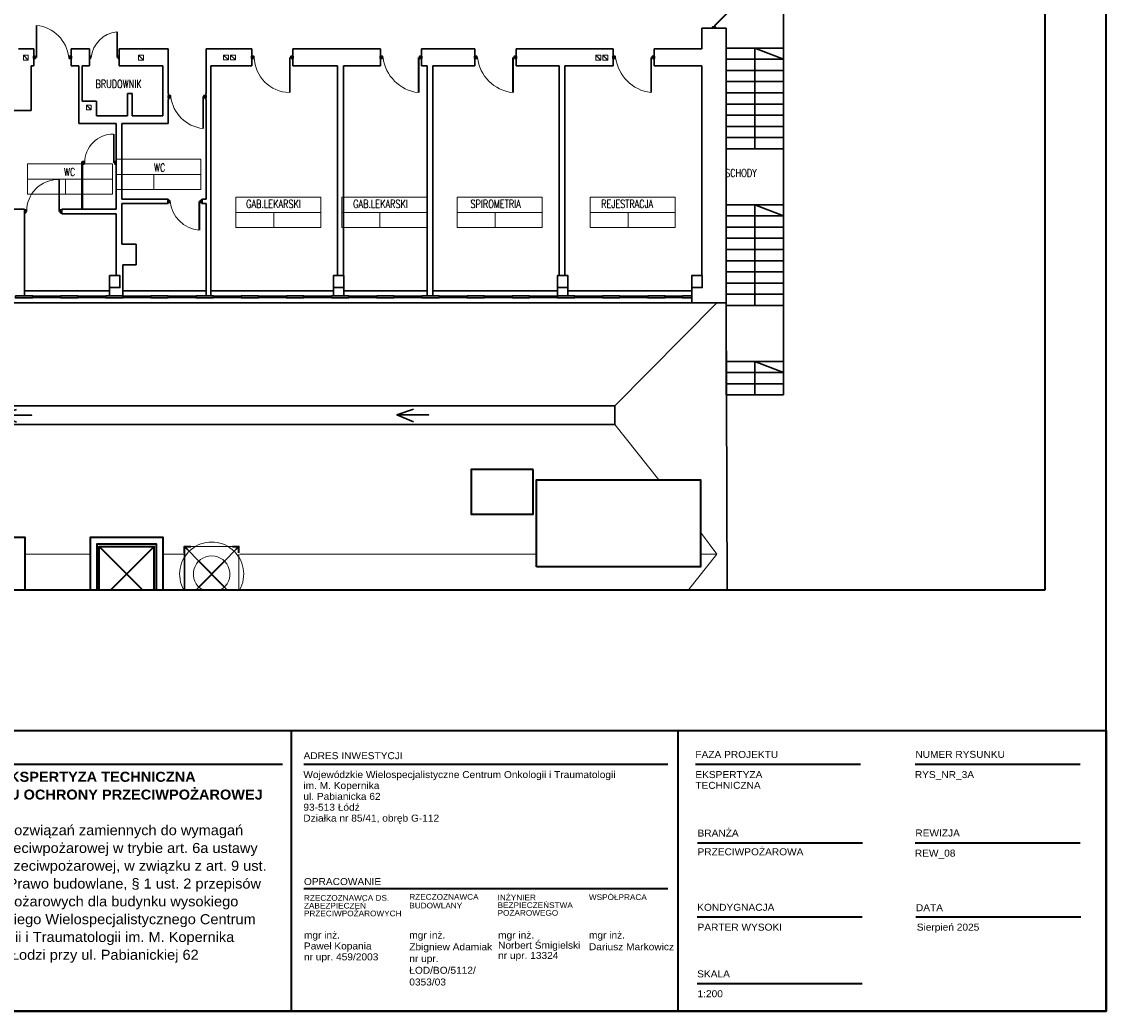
# Model space of a CAD drawing. Header units: millimetres. Extents: x 6612729504 to 6612744462, y 5733542327 to 5733549367.
# Tile 70 of 109: x 6612741556 to 6612744462, y 5733542327 to 5733544981. Entities that reach past the tile are written whole.
import ezdxf

# ---------------------------------------------------------------- set-up
doc = ezdxf.new("R2010")
doc.units = ezdxf.units.MM
doc.header["$MEASUREMENT"] = 0
for name, color, linetype in [('!!!!_SCIANY GRUBE', 7, 'Continuous'), ('_ ARKUSZ _ 01 _ RAMKA', 7, 'Continuous'), ('___WYMIARY', 7, 'Continuous'), ('inw_STOLARKA', 7, 'Continuous'), ('inw_STOLARKAOKIENNA', 7, 'Continuous'), ('inw_WIDOK', 7, 'Continuous'), ('WIDOK', 7, 'Continuous')]:
    doc.layers.add(name, color=color, linetype=linetype)
doc.styles.add('GENERATED_STYLE_1', font='arial.ttf')
doc.styles.add('GENERATED_STYLE_5', font='arialbd_0.ttf')
doc.styles.get("Standard").update_dxf_attribs({"font": 'arial.ttf'})

msp = doc.modelspace()

# ---------------------------------------------------------------- linework, layer by layer
at = {"layer": '!!!!_SCIANY GRUBE', "color": 252, "lineweight": 30}
for p, q in [((6612743378.516495, 5733544907.844683), (6612743378.516495, 5733544962.844683)), ((6612743443.516495, 5733544962.844683), (6612743378.516495, 5733544962.844683)), ((6612743443.516495, 5733544226.844682), (6612743443.516495, 5733544962.844683)), ((6612741547.516493, 5733544907.844683), (6612741588.516493, 5733544907.844683)), ((6612741588.516493, 5733544861.844683), (6612741588.516493, 5733544907.844683)), ((6612741688.516493, 5733544907.844683), (6612741737.516493, 5733544907.844683)), ((6612741688.516493, 5733544861.844683), (6612741688.516493, 5733544907.844683)), ((6612741737.516493, 5733544861.844683), (6612741737.516493, 5733544907.844683)), ((6612741817.516493, 5733544907.844683), (6612741948.516493, 5733544907.844683)), ((6612741817.516493, 5733544861.844683), (6612741817.516493, 5733544907.844683)), ((6612741948.516493, 5733544907.844683), (6612741948.516493, 5733544787.844683)), ((6612742050.516493, 5733544907.844683), (6612742172.516493, 5733544907.844683)), ((6612742050.516493, 5733544787.844683), (6612742050.516493, 5733544907.844683)), ((6612742172.516493, 5733544907.844683), (6612742172.516493, 5733544861.844683)), ((6612742282.516494, 5733544907.844683), (6612742517.516494, 5733544907.844683)), ((6612742282.516494, 5733544907.844683), (6612742282.516494, 5733544861.844683)), ((6612742517.516494, 5733544907.844683), (6612742517.516494, 5733544861.844683)), ((6612742627.516494, 5733544907.844683), (6612742770.516494, 5733544907.844683)), ((6612742627.516494, 5733544907.844683), (6612742627.516494, 5733544861.844683)), ((6612742770.516494, 5733544907.844683), (6612742770.516494, 5733544861.844683)), ((6612742880.516495, 5733544907.844683), (6612743140.516495, 5733544907.844683)), ((6612742880.516495, 5733544907.844683), (6612742880.516495, 5733544861.844683)), ((6612743140.516495, 5733544907.844683), (6612743140.516495, 5733544861.844683)), ((6612743250.516495, 5733544907.844683), (6612743378.516495, 5733544907.844683)), ((6612743250.516495, 5733544907.844683), (6612743250.516495, 5733544861.844683)), ((6612741581.516493, 5733544861.844683), (6612741588.516493, 5733544861.844683)), ((6612741581.516493, 5733544861.844683), (6612741581.516493, 5733544742.844683)), ((6612741688.516493, 5733544861.844683), (6612741709.516493, 5733544861.844683)), ((6612741709.516493, 5733544861.844683), (6612741709.516493, 5733544707.844683)), ((6612741718.516493, 5733544861.844683), (6612741737.516493, 5733544861.844683)), ((6612741718.516493, 5733544861.844683), (6612741718.516493, 5733544767.844683)), ((6612741817.516493, 5733544861.844683), (6612741934.516493, 5733544861.844683)), ((6612741934.516493, 5733544861.844683), (6612741934.516493, 5733544727.844683)), ((6612742062.516493, 5733544861.844683), (6612742172.516493, 5733544861.844683)), ((6612742062.516493, 5733544245.844682), (6612742062.516493, 5733544861.844683)), ((6612742282.516494, 5733544861.844683), (6612742402.516494, 5733544861.844683)), ((6612742402.516494, 5733544299.844682), (6612742402.516494, 5733544861.844683)), ((6612742418.516494, 5733544861.844683), (6612742517.516494, 5733544861.844683)), ((6612742418.516494, 5733544299.844682), (6612742418.516494, 5733544861.844683)), ((6612742627.516494, 5733544861.844683), (6612742642.516494, 5733544861.844683)), ((6612742642.516494, 5733544245.844682), (6612742642.516494, 5733544861.844683)), ((6612742657.516494, 5733544861.844683), (6612742770.516494, 5733544861.844683)), ((6612742657.516494, 5733544245.844682), (6612742657.516494, 5733544861.844683)), ((6612742880.516495, 5733544861.844683), (6612742996.516495, 5733544861.844683)), ((6612742996.516495, 5733544299.844682), (6612742996.516495, 5733544861.844683)), ((6612743011.516495, 5733544861.844683), (6612743140.516495, 5733544861.844683)), ((6612743011.516495, 5733544299.844682), (6612743011.516495, 5733544861.844683)), ((6612743250.516495, 5733544861.844683), (6612743378.516495, 5733544861.844683)), ((6612743378.516495, 5733544299.844682), (6612743378.516495, 5733544861.844683)), ((6612741839.516493, 5733544787.844683), (6612741839.516493, 5733544727.844683)), ((6612741839.516493, 5733544787.844683), (6612741852.516493, 5733544787.844683)), ((6612741852.516493, 5733544787.844683), (6612741852.516493, 5733544727.844683)), ((6612741949.516493, 5733544787.844683), (6612741948.516493, 5733544787.844683)), ((6612741949.516493, 5733544787.844683), (6612741949.516493, 5733544771.844683)), ((6612742049.516493, 5733544771.844683), (6612742049.516493, 5733544787.844683)), ((6612742050.516493, 5733544787.844683), (6612742049.516493, 5733544787.844683)), ((6612741718.516493, 5733544767.844683), (6612741756.516493, 5733544767.844683)), ((6612741756.516493, 5733544767.844683), (6612741756.516493, 5733544727.844683)), ((6612741948.516493, 5733544771.844683), (6612741948.516493, 5733544707.844683)), ((6612741949.516493, 5733544771.844683), (6612741948.516493, 5733544771.844683)), ((6612742050.516493, 5733544771.844683), (6612742049.516493, 5733544771.844683)), ((6612742050.516493, 5733544504.844682), (6612742050.516493, 5733544771.844683)), ((6612741495.516493, 5733544742.844683), (6612741581.516493, 5733544742.844683)), ((6612741756.516493, 5733544727.844683), (6612741839.516493, 5733544727.844683)), ((6612741852.516493, 5733544727.844683), (6612741934.516493, 5733544727.844683)), ((6612741709.516493, 5733544707.844683), (6612741809.516493, 5733544707.844683)), ((6612741809.516493, 5733544477.844682), (6612741809.516493, 5733544707.844683)), ((6612741824.516493, 5733544504.844682), (6612741824.516493, 5733544707.844683)), ((6612741824.516493, 5733544707.844683), (6612741948.516493, 5733544707.844683)), ((6612741824.516493, 5733544504.844682), (6612741948.516493, 5733544504.844682)), ((6612741824.516493, 5733544383.844682), (6612741824.516493, 5733544492.844682)), ((6612741824.516493, 5733544492.844682), (6612741948.516493, 5733544492.844682)), ((6612741948.516493, 5733544492.844682), (6612741948.516493, 5733544504.844682)), ((6612742038.516493, 5733544504.844682), (6612742050.516493, 5733544504.844682)), ((6612742038.516493, 5733544492.844682), (6612742038.516493, 5733544504.844682)), ((6612742038.516493, 5733544492.844682), (6612742050.516493, 5733544492.844682)), ((6612742050.516493, 5733544245.844682), (6612742050.516493, 5733544492.844682)), ((6612741495.516493, 5733544477.844682), (6612741563.516493, 5733544477.844682)), ((6612741563.516493, 5733544245.844682), (6612741563.516493, 5733544477.844682)), ((6612741663.516493, 5733544477.844682), (6612741809.516493, 5733544477.844682)), ((6612741663.516493, 5733544465.844682), (6612741663.516493, 5733544477.844682)), ((6612741663.516493, 5733544465.844682), (6612741809.516493, 5733544465.844682)), ((6612741809.516493, 5733544299.844682), (6612741809.516493, 5733544465.844682)), ((6612741824.516493, 5733544383.844682), (6612741862.516493, 5733544383.844682)), ((6612741862.516493, 5733544328.844682), (6612741862.516493, 5733544383.844682)), ((6612741827.516493, 5733544245.844682), (6612741827.516493, 5733544328.844682)), ((6612741827.516493, 5733544328.844682), (6612741862.516493, 5733544328.844682)), ((6612741791.516493, 5733544267.844682), (6612741791.516493, 5733544245.844682)), ((6612742391.516494, 5733544245.844682), (6612742391.516494, 5733544267.844682)), ((6612742419.516494, 5733544245.844682), (6612742419.516494, 5733544267.844682)), ((6612742991.516495, 5733544245.844682), (6612742991.516495, 5733544267.844682)), ((6612743019.516495, 5733544245.844682), (6612743019.516495, 5733544267.844682)), ((6612743351.516495, 5733544226.844682), (6612743351.516495, 5733544267.844682))]:
    msp.add_line(p, q, dxfattribs=at)
at = {"layer": '!!!!_SCIANY GRUBE', "color": 252, "lineweight": 30, "flags": 128}
for points in [[(6612741791.516493, 5733544267.844682), (6612741819.516493, 5733544267.844682), (6612741819.516493, 5733544299.844682), (6612741791.516493, 5733544299.844682)], [(6612741791.516493, 5733544267.844682), (6612741819.516493, 5733544267.844682), (6612741819.516493, 5733544299.844682), (6612741791.516493, 5733544299.844682)], [(6612742391.516494, 5733544267.844682), (6612742419.516494, 5733544267.844682), (6612742419.516494, 5733544299.844682), (6612742391.516494, 5733544299.844682)], [(6612742391.516494, 5733544267.844682), (6612742419.516494, 5733544267.844682), (6612742419.516494, 5733544299.844682), (6612742391.516494, 5733544299.844682)], [(6612742991.516495, 5733544267.844682), (6612743019.516495, 5733544267.844682), (6612743019.516495, 5733544299.844682), (6612742991.516495, 5733544299.844682)], [(6612742991.516495, 5733544267.844682), (6612743019.516495, 5733544267.844682), (6612743019.516495, 5733544299.844682), (6612742991.516495, 5733544299.844682)], [(6612743351.516495, 5733544267.844682), (6612743379.516495, 5733544267.844682), (6612743379.516495, 5733544299.844682), (6612743351.516495, 5733544299.844682)], [(6612743351.516495, 5733544267.844682), (6612743379.516495, 5733544267.844682), (6612743379.516495, 5733544299.844682), (6612743351.516495, 5733544299.844682)], [(6612741539.516493, 5733544245.844682), (6612741585.516493, 5733544245.844682), (6612741585.516493, 5733544239.844682), (6612741539.516493, 5733544239.844682)], [(6612741660.516493, 5733544245.844682), (6612741706.516493, 5733544245.844682), (6612741706.516493, 5733544239.844682), (6612741660.516493, 5733544239.844682)], [(6612741781.516493, 5733544245.844682), (6612741827.516493, 5733544245.844682), (6612741827.516493, 5733544239.844682), (6612741781.516493, 5733544239.844682)], [(6612741902.516493, 5733544245.844682), (6612741948.516493, 5733544245.844682), (6612741948.516493, 5733544239.844682), (6612741902.516493, 5733544239.844682)], [(6612742023.516493, 5733544245.844682), (6612742069.516493, 5733544245.844682), (6612742069.516493, 5733544239.844682), (6612742023.516493, 5733544239.844682)], [(6612742144.516493, 5733544245.844682), (6612742190.516493, 5733544245.844682), (6612742190.516493, 5733544239.844682), (6612742144.516493, 5733544239.844682)], [(6612742265.516494, 5733544245.844682), (6612742311.516494, 5733544245.844682), (6612742311.516494, 5733544239.844682), (6612742265.516494, 5733544239.844682)], [(6612742386.516494, 5733544245.844682), (6612742432.516494, 5733544245.844682), (6612742432.516494, 5733544239.844682), (6612742386.516494, 5733544239.844682)], [(6612742507.516494, 5733544245.844682), (6612742553.516494, 5733544245.844682), (6612742553.516494, 5733544239.844682), (6612742507.516494, 5733544239.844682)], [(6612742628.516494, 5733544245.844682), (6612742674.516494, 5733544245.844682), (6612742674.516494, 5733544239.844682), (6612742628.516494, 5733544239.844682)], [(6612742749.516494, 5733544245.844682), (6612742795.516495, 5733544245.844682), (6612742795.516495, 5733544239.844682), (6612742749.516494, 5733544239.844682)], [(6612742870.516495, 5733544245.844682), (6612742916.516495, 5733544245.844682), (6612742916.516495, 5733544239.844682), (6612742870.516495, 5733544239.844682)], [(6612742991.516495, 5733544245.844682), (6612743037.516495, 5733544245.844682), (6612743037.516495, 5733544239.844682), (6612742991.516495, 5733544239.844682)], [(6612743112.516495, 5733544245.844682), (6612743158.516495, 5733544245.844682), (6612743158.516495, 5733544239.844682), (6612743112.516495, 5733544239.844682)], [(6612743233.516495, 5733544245.844682), (6612743279.516495, 5733544245.844682), (6612743279.516495, 5733544239.844682), (6612743233.516495, 5733544239.844682)], [(6612743326.516495, 5733544245.844682), (6612743351.516495, 5733544245.844682), (6612743351.516495, 5733544239.844682), (6612743326.516495, 5733544239.844682)]]:
    msp.add_lwpolyline(points, close=True, dxfattribs=at)
for points in [[(6612743443.516495, 5733544226.844682), (6612743446.472383, 5733543457.131468)], [(6612741542.223186, 5733543940.857521), (6612741497.938937, 5733543925.291154), (6612741583.035063, 5733543925.291154), (6612741497.938937, 5733543925.291154), (6612741542.091822, 5733543906.514787)], [(6612742605.86589, 5733543941.959491), (6612742561.581641, 5733543926.393124), (6612742646.677767, 5733543926.393124), (6612742561.581641, 5733543926.393124), (6612742605.734526, 5733543907.616756)]]:
    msp.add_lwpolyline(points, dxfattribs=at)
at = {"color": 7, "lineweight": 18}
for p, q in [((6612741808.652732, 5733544611.59814), (6612741808.652732, 5733544530.645586)), ((6612742036.484593, 5733544611.59814), (6612741808.652732, 5733544611.59814)), ((6612741808.652732, 5733544611.59814), (6612742036.484593, 5733544611.59814)), ((6612741922.568663, 5733544611.59814), (6612742036.484593, 5733544611.59814)), ((6612742036.484593, 5733544571.121863), (6612742036.484593, 5733544611.59814)), ((6612741571.527984, 5733544599.230123), (6612741571.527984, 5733544518.277569)), ((6612741799.359846, 5733544599.230123), (6612741571.527984, 5733544599.230123)), ((6612741571.527984, 5733544599.230123), (6612741799.359846, 5733544599.230123)), ((6612741685.443914, 5733544599.230123), (6612741799.359846, 5733544599.230123)), ((6612741799.359846, 5733544558.753845), (6612741799.359846, 5733544599.230123)), ((6612741799.359846, 5733544558.753845), (6612741571.527984, 5733544558.753845)), ((6612741594.548617, 5733544558.753845), (6612741799.359846, 5733544558.753845)), ((6612741673.264149, 5733544558.753845), (6612741673.264149, 5733544518.277569)), ((6612741799.359846, 5733544518.277569), (6612741799.359846, 5733544558.753845)), ((6612742036.484593, 5733544571.121863), (6612741808.652732, 5733544571.121863)), ((6612741831.673366, 5733544571.121863), (6612742036.484593, 5733544571.121863)), ((6612741910.388896, 5733544571.121863), (6612741910.388896, 5733544530.645586)), ((6612742036.484593, 5733544530.645586), (6612742036.484593, 5733544571.121863)), ((6612741808.652732, 5733544530.645586), (6612741910.388896, 5733544530.645586)), ((6612741910.388896, 5733544530.645586), (6612742036.484593, 5733544530.645586)), ((6612741571.527984, 5733544518.277569), (6612741673.264149, 5733544518.277569)), ((6612741673.264149, 5733544518.277569), (6612741799.359846, 5733544518.277569)), ((6612742129.650835, 5733544509.78845), (6612742129.650835, 5733544428.835896)), ((6612742357.482697, 5733544509.78845), (6612742129.650835, 5733544509.78845)), ((6612742129.650835, 5733544509.78845), (6612742357.482697, 5733544509.78845)), ((6612742243.566765, 5733544509.78845), (6612742357.482697, 5733544509.78845)), ((6612742357.482697, 5733544469.312173), (6612742357.482697, 5733544509.78845)), ((6612742414.246094, 5733544509.78845), (6612742414.246094, 5733544428.835896)), ((6612742642.077955, 5733544509.78845), (6612742414.246094, 5733544509.78845)), ((6612742414.246094, 5733544509.78845), (6612742642.077955, 5733544509.78845)), ((6612742528.162024, 5733544509.78845), (6612742642.077955, 5733544509.78845)), ((6612742642.077955, 5733544469.312173), (6612742642.077955, 5733544509.78845)), ((6612742722.685956, 5733544509.78845), (6612742722.685956, 5733544428.835896)), ((6612742950.517817, 5733544509.78845), (6612742722.685956, 5733544509.78845)), ((6612742722.685956, 5733544509.78845), (6612742950.517817, 5733544509.78845)), ((6612742836.601887, 5733544509.78845), (6612742950.517817, 5733544509.78845)), ((6612742950.517817, 5733544469.312173), (6612742950.517817, 5733544509.78845)), ((6612743079.114135, 5733544509.78845), (6612743079.114135, 5733544428.835896)), ((6612743306.945996, 5733544509.78845), (6612743079.114135, 5733544509.78845)), ((6612743079.114135, 5733544509.78845), (6612743306.945996, 5733544509.78845)), ((6612743193.030066, 5733544509.78845), (6612743306.945996, 5733544509.78845)), ((6612743306.945996, 5733544469.312173), (6612743306.945996, 5733544509.78845)), ((6612742357.482697, 5733544469.312173), (6612742129.650835, 5733544469.312173)), ((6612742152.671468, 5733544469.312173), (6612742357.482697, 5733544469.312173)), ((6612742231.386999, 5733544469.312173), (6612742231.386999, 5733544428.835896)), ((6612742357.482697, 5733544428.835896), (6612742357.482697, 5733544469.312173)), ((6612742642.077955, 5733544469.312173), (6612742414.246094, 5733544469.312173)), ((6612742437.266727, 5733544469.312173), (6612742642.077955, 5733544469.312173)), ((6612742515.982258, 5733544469.312173), (6612742515.982258, 5733544428.835896)), ((6612742642.077955, 5733544428.835896), (6612742642.077955, 5733544469.312173)), ((6612742950.517817, 5733544469.312173), (6612742722.685956, 5733544469.312173)), ((6612742745.70659, 5733544469.312173), (6612742950.517817, 5733544469.312173)), ((6612742824.42212, 5733544469.312173), (6612742824.42212, 5733544428.835896)), ((6612742950.517817, 5733544428.835896), (6612742950.517817, 5733544469.312173)), ((6612743306.945996, 5733544469.312173), (6612743079.114135, 5733544469.312173)), ((6612743102.134768, 5733544469.312173), (6612743306.945996, 5733544469.312173)), ((6612743180.850299, 5733544469.312173), (6612743180.850299, 5733544428.835896)), ((6612743306.945996, 5733544428.835896), (6612743306.945996, 5733544469.312173)), ((6612742129.650835, 5733544428.835896), (6612742231.386999, 5733544428.835896)), ((6612742231.386999, 5733544428.835896), (6612742357.482697, 5733544428.835896)), ((6612742414.246094, 5733544428.835896), (6612742515.982258, 5733544428.835896)), ((6612742515.982258, 5733544428.835896), (6612742642.077955, 5733544428.835896)), ((6612742722.685956, 5733544428.835896), (6612742824.42212, 5733544428.835896)), ((6612742824.42212, 5733544428.835896), (6612742950.517817, 5733544428.835896)), ((6612743079.114135, 5733544428.835896), (6612743180.850299, 5733544428.835896)), ((6612743180.850299, 5733544428.835896), (6612743306.945996, 5733544428.835896))]:
    msp.add_line(p, q, dxfattribs=at)
at = {"layer": '_ ARKUSZ _ 01 _ RAMKA', "color": 252, "lineweight": 40}
for p, q in [((6612744298.273997, 5733543457.131468), (6612744298.273997, 5733549285.815592)), ((6612730761.600903, 5733543457.131468), (6612744298.273997, 5733543457.131468))]:
    msp.add_line(p, q, dxfattribs=at)
at = {"layer": '_ ARKUSZ _ 01 _ RAMKA', "color": 7, "lineweight": 40}
for points in [[(6612730636.884463, 5733549367.448231), (6612730636.884463, 5733542327.448219), (6612744461.930632, 5733542327.448219), (6612744461.930632, 5733549367.448231)], [(6612740543.845859, 5733543080.308125), (6612744461.930632, 5733543080.308125), (6612744461.930632, 5733542327.448219), (6612740543.845859, 5733542327.448219)]]:
    msp.add_lwpolyline(points, close=True, dxfattribs=at)
for points in [[(6612742278.442149, 5733543080.308125), (6612742278.442149, 5733542327.448219)], [(6612743314.120308, 5733543080.308125), (6612743314.120308, 5733542327.448219)], [(6612741280.281798, 5733542989.961554), (6612742254.877143, 5733542989.849617)], [(6612742312.362002, 5733542989.843014), (6612743286.957347, 5733542989.843014)], [(6612743360.971108, 5733542989.723083), (6612743803.114192, 5733542989.723083)], [(6612743950.07041, 5733542989.723083), (6612744392.213493, 5733542989.723083)], [(6612743366.780793, 5733542779.163465), (6612743808.923876, 5733542779.163465)], [(6612743950.07041, 5733542779.163465), (6612744392.213493, 5733542779.163465)], [(6612742312.363244, 5733542656.530018), (6612743286.919066, 5733542656.437626)], [(6612743365.603127, 5733542580.795409), (6612743807.746211, 5733542580.795409)], [(6612743951.972215, 5733542580.795409), (6612744394.115299, 5733542580.795409)], [(6612743365.603127, 5733542402.239549), (6612743807.746211, 5733542402.239549)]]:
    msp.add_lwpolyline(points, dxfattribs=at)
at = {"layer": 'inw_STOLARKA', "color": 252, "lineweight": 40}
msp.add_line((6612743496.730781, 5733545054.681417), (6612743411.016495, 5733544968.967132), dxfattribs=at)
at = {"layer": 'inw_STOLARKA', "color": 252, "lineweight": 18}
for p, q in [((6612741594.638942, 5733544884.844683), (6612741594.638942, 5733544970.558969)), ((6612741596.679758, 5733544884.844683), (6612741596.679758, 5733544970.558969)), ((6612741810.985881, 5733544884.844683), (6612741810.985881, 5733544953.416111)), ((6612741812.618534, 5733544884.844683), (6612741812.618534, 5733544953.416111)), ((6612742273.536901, 5733544884.844683), (6612742273.536901, 5733544790.558969)), ((6612742275.781799, 5733544884.844683), (6612742275.781799, 5733544790.558969)), ((6612742618.536902, 5733544884.844683), (6612742618.536902, 5733544790.558969)), ((6612742620.7818, 5733544884.844683), (6612742620.7818, 5733544790.558969)), ((6612742871.536902, 5733544884.844683), (6612742871.536902, 5733544790.558969)), ((6612742873.7818, 5733544884.844683), (6612742873.7818, 5733544790.558969)), ((6612743241.536903, 5733544884.844683), (6612743241.536903, 5733544790.558969)), ((6612743243.781801, 5733544884.844683), (6612743243.781801, 5733544790.558969)), ((6612742041.353228, 5733544779.844683), (6612742041.353228, 5733544694.130397)), ((6612742043.394044, 5733544779.844683), (6612742043.394044, 5733544694.130397)), ((6612741802.169554, 5733544602.196723), (6612741802.169554, 5733544679.339581)), ((6612741804.006289, 5733544602.196723), (6612741804.006289, 5733544679.339581)), ((6612741655.353228, 5733544471.844682), (6612741655.353228, 5733544557.558968)), ((6612741657.394044, 5733544471.844682), (6612741657.394044, 5733544557.558968)), ((6612742031.169555, 5733544498.844682), (6612742031.169555, 5733544421.701825)), ((6612742033.006289, 5733544498.844682), (6612742033.006289, 5733544421.701825))]:
    msp.add_line(p, q, dxfattribs=at)
at = {"layer": 'inw_STOLARKA', "color": 252, "lineweight": 40, "flags": 128}
for points in [[(6612743414.07772, 5733544962.844683), (6612743407.955271, 5733544962.844683), (6612743407.955271, 5733544966.926315), (6612743414.07772, 5733544966.926315)], [(6612741592.598125, 5733544887.905907), (6612741592.598125, 5733544881.783458), (6612741588.516493, 5733544881.783458), (6612741588.516493, 5733544887.905907)], [(6612741688.516493, 5733544887.905907), (6612741688.516493, 5733544881.783458), (6612741684.43486, 5733544881.783458), (6612741684.43486, 5733544887.905907)], [(6612741737.516493, 5733544887.293662), (6612741737.516493, 5733544882.395703), (6612741740.781799, 5733544882.395703), (6612741740.781799, 5733544887.293662)], [(6612741814.251186, 5733544887.293662), (6612741814.251186, 5733544882.395703), (6612741817.516493, 5733544882.395703), (6612741817.516493, 5733544887.293662)], [(6612742172.516493, 5733544881.477336), (6612742172.516493, 5733544888.212029), (6612742177.006289, 5733544888.212029), (6612742177.006289, 5733544881.477336)], [(6612742278.026697, 5733544881.477336), (6612742278.026697, 5733544888.212029), (6612742282.516494, 5733544888.212029), (6612742282.516494, 5733544881.477336)], [(6612742517.516494, 5733544881.477336), (6612742517.516494, 5733544888.212029), (6612742522.006289, 5733544888.212029), (6612742522.006289, 5733544881.477336)], [(6612742623.026698, 5733544881.477336), (6612742623.026698, 5733544888.212029), (6612742627.516494, 5733544888.212029), (6612742627.516494, 5733544881.477336)], [(6612742770.516494, 5733544881.477336), (6612742770.516494, 5733544888.212029), (6612742775.00629, 5733544888.212029), (6612742775.00629, 5733544881.477336)], [(6612742876.026698, 5733544881.477336), (6612742876.026698, 5733544888.212029), (6612742880.516495, 5733544888.212029), (6612742880.516495, 5733544881.477336)], [(6612743140.516495, 5733544881.477336), (6612743140.516495, 5733544888.212029), (6612743145.00629, 5733544888.212029), (6612743145.00629, 5733544881.477336)], [(6612743246.026699, 5733544881.477336), (6612743246.026699, 5733544888.212029), (6612743250.516495, 5733544888.212029), (6612743250.516495, 5733544881.477336)], [(6612741949.516493, 5733544776.783458), (6612741949.516493, 5733544782.905907), (6612741953.598125, 5733544782.905907), (6612741953.598125, 5733544776.783458)], [(6612742045.43486, 5733544776.783458), (6612742045.43486, 5733544782.905907), (6612742049.516493, 5733544782.905907), (6612742049.516493, 5733544776.783458)], [(6612741719.516493, 5733544604.951825), (6612741719.516493, 5733544599.441622), (6612741723.189962, 5733544599.441622), (6612741723.189962, 5733544604.951825)], [(6612741805.843023, 5733544604.951825), (6612741805.843023, 5733544599.441622), (6612741809.516493, 5733544599.441622), (6612741809.516493, 5733544604.951825)], [(6612741948.516493, 5733544496.089581), (6612741948.516493, 5733544501.599784), (6612741952.189962, 5733544501.599784), (6612741952.189962, 5733544496.089581)], [(6612742034.843023, 5733544496.089581), (6612742034.843023, 5733544501.599784), (6612742038.516493, 5733544501.599784), (6612742038.516493, 5733544496.089581)], [(6612741563.516493, 5733544474.905907), (6612741563.516493, 5733544468.783458), (6612741567.598125, 5733544468.783458), (6612741567.598125, 5733544474.905907)], [(6612741659.43486, 5733544474.905907), (6612741659.43486, 5733544468.783458), (6612741663.516493, 5733544468.783458), (6612741663.516493, 5733544474.905907)]]:
    msp.add_lwpolyline(points, close=True, dxfattribs=at)
at = {"layer": 'inw_STOLARKA', "color": 252, "lineweight": 18}
for centre, radius, start, end in [((6612741586.339207, 5733544874.504131), 96.609827, 6.144201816, 83.855798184), ((6612741819.110541, 5733544876.720022), 77.125225, 96.046930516, 173.953069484), ((6612742275.621816, 5733544886.929597), 96.393179, 181.239366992, 268.760633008), ((6612742631.656017, 5733544897.963799), 108.20309, 186.963712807, 263.036287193), ((6612742883.652666, 5733544896.960445), 107.089057, 186.496054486, 263.503945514), ((6612743255.521513, 5733544898.829293), 109.169742, 187.359651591, 262.640348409), ((6612742052.597059, 5733544791.088514), 97.60789, 186.614805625, 263.385194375), ((6612741801.286378, 5733544603.0799), 76.264795, 89.336639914, 180.663360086), ((6612741654.243102, 5733544472.954807), 84.611444, 89.24811427, 180.75188573), ((6612742038.601271, 5733544506.276399), 84.900465, 185.021975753, 264.978024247)]:
    msp.add_arc(centre, radius, start, end, dxfattribs=at)
at = {"layer": 'inw_STOLARKAOKIENNA', "color": 252, "lineweight": 18}
for p, q in [((6612741585.516493, 5733544245.844682), (6612741660.516493, 5733544245.844682)), ((6612741585.516493, 5733544242.844682), (6612741660.516493, 5733544242.844682)), ((6612741585.516493, 5733544239.844682), (6612741660.516493, 5733544239.844682)), ((6612741706.516493, 5733544245.844682), (6612741781.516493, 5733544245.844682)), ((6612741706.516493, 5733544242.844682), (6612741781.516493, 5733544242.844682)), ((6612741706.516493, 5733544239.844682), (6612741781.516493, 5733544239.844682)), ((6612741827.516493, 5733544245.844682), (6612741902.516493, 5733544245.844682)), ((6612741827.516493, 5733544242.844682), (6612741902.516493, 5733544242.844682)), ((6612741827.516493, 5733544239.844682), (6612741902.516493, 5733544239.844682)), ((6612741948.516493, 5733544245.844682), (6612742023.516493, 5733544245.844682)), ((6612741948.516493, 5733544242.844682), (6612742023.516493, 5733544242.844682)), ((6612741948.516493, 5733544239.844682), (6612742023.516493, 5733544239.844682)), ((6612742069.516493, 5733544245.844682), (6612742144.516493, 5733544245.844682)), ((6612742069.516493, 5733544242.844682), (6612742144.516493, 5733544242.844682)), ((6612742069.516493, 5733544239.844682), (6612742144.516493, 5733544239.844682)), ((6612742190.516493, 5733544245.844682), (6612742265.516494, 5733544245.844682)), ((6612742190.516493, 5733544242.844682), (6612742265.516494, 5733544242.844682)), ((6612742190.516493, 5733544239.844682), (6612742265.516494, 5733544239.844682)), ((6612742311.516494, 5733544245.844682), (6612742386.516494, 5733544245.844682)), ((6612742311.516494, 5733544242.844682), (6612742386.516494, 5733544242.844682)), ((6612742311.516494, 5733544239.844682), (6612742386.516494, 5733544239.844682)), ((6612742432.516494, 5733544245.844682), (6612742507.516494, 5733544245.844682)), ((6612742432.516494, 5733544242.844682), (6612742507.516494, 5733544242.844682)), ((6612742432.516494, 5733544239.844682), (6612742507.516494, 5733544239.844682)), ((6612742553.516494, 5733544245.844682), (6612742628.516494, 5733544245.844682)), ((6612742553.516494, 5733544242.844682), (6612742628.516494, 5733544242.844682)), ((6612742553.516494, 5733544239.844682), (6612742628.516494, 5733544239.844682)), ((6612742674.516494, 5733544245.844682), (6612742749.516494, 5733544245.844682)), ((6612742674.516494, 5733544242.844682), (6612742749.516494, 5733544242.844682)), ((6612742674.516494, 5733544239.844682), (6612742749.516494, 5733544239.844682)), ((6612742795.516495, 5733544245.844682), (6612742870.516495, 5733544245.844682)), ((6612742795.516495, 5733544242.844682), (6612742870.516495, 5733544242.844682)), ((6612742795.516495, 5733544239.844682), (6612742870.516495, 5733544239.844682)), ((6612742916.516495, 5733544245.844682), (6612742991.516495, 5733544245.844682)), ((6612742916.516495, 5733544242.844682), (6612742991.516495, 5733544242.844682)), ((6612742916.516495, 5733544239.844682), (6612742991.516495, 5733544239.844682)), ((6612743037.516495, 5733544245.844682), (6612743112.516495, 5733544245.844682)), ((6612743037.516495, 5733544242.844682), (6612743112.516495, 5733544242.844682)), ((6612743037.516495, 5733544239.844682), (6612743112.516495, 5733544239.844682)), ((6612743158.516495, 5733544245.844682), (6612743233.516495, 5733544245.844682)), ((6612743158.516495, 5733544242.844682), (6612743233.516495, 5733544242.844682)), ((6612743158.516495, 5733544239.844682), (6612743233.516495, 5733544239.844682)), ((6612743279.516495, 5733544245.844682), (6612743326.516495, 5733544245.844682)), ((6612743279.516495, 5733544242.844682), (6612743326.516495, 5733544242.844682)), ((6612743279.516495, 5733544239.844682), (6612743326.516495, 5733544239.844682))]:
    msp.add_line(p, q, dxfattribs=at)
at = {"layer": 'inw_WIDOK', "color": 252, "lineweight": 30}
for p, q in [((6612743597.516496, 5733543979.844682), (6612743597.516496, 5733545102.844683)), ((6612743443.516495, 5733544909.844683), (6612743597.516496, 5733544909.844683)), ((6612743520.516495, 5733544639.844683), (6612743520.516495, 5733544909.844683)), ((6612743520.516495, 5733544909.844683), (6612743597.516496, 5733544879.844683)), ((6612743443.516495, 5733544879.844683), (6612743597.516496, 5733544879.844683)), ((6612743443.516495, 5733544849.844683), (6612743597.516496, 5733544849.844683)), ((6612743443.516495, 5733544819.844683), (6612743597.516496, 5733544819.844683)), ((6612743443.516495, 5733544789.844683), (6612743597.516496, 5733544789.844683)), ((6612743443.516495, 5733544759.844683), (6612743597.516496, 5733544759.844683)), ((6612743443.516495, 5733544729.844683), (6612743597.516496, 5733544729.844683)), ((6612743443.516495, 5733544699.844683), (6612743597.516496, 5733544699.844683)), ((6612743443.516495, 5733544669.844683), (6612743597.516496, 5733544669.844683)), ((6612743443.516495, 5733544639.844683), (6612743597.516496, 5733544639.844683)), ((6612741717.516493, 5733544604.844683), (6612741719.516493, 5733544604.844683)), ((6612741717.516493, 5733544477.844682), (6612741717.516493, 5733544604.844683)), ((6612741719.516493, 5733544477.844682), (6612741719.516493, 5733544604.844683)), ((6612743443.516495, 5733544489.844682), (6612743597.516496, 5733544489.844682)), ((6612743520.516495, 5733544219.844682), (6612743520.516495, 5733544489.844682)), ((6612743520.516495, 5733544489.844682), (6612743597.516496, 5733544459.844682)), ((6612743443.516495, 5733544459.844682), (6612743597.516496, 5733544459.844682)), ((6612743443.516495, 5733544429.844682), (6612743597.516496, 5733544429.844682)), ((6612743443.516495, 5733544399.844682), (6612743597.516496, 5733544399.844682)), ((6612743443.516495, 5733544369.844682), (6612743597.516496, 5733544369.844682)), ((6612743443.516495, 5733544339.844682), (6612743597.516496, 5733544339.844682)), ((6612743443.516495, 5733544309.844682), (6612743597.516496, 5733544309.844682)), ((6612741563.516493, 5733544258.844682), (6612741791.516493, 5733544258.844682)), ((6612741827.516493, 5733544258.844682), (6612742050.516493, 5733544258.844682)), ((6612742062.516493, 5733544258.844682), (6612742391.516494, 5733544258.844682)), ((6612742419.516494, 5733544258.844682), (6612742642.516494, 5733544258.844682)), ((6612742657.516494, 5733544258.844682), (6612742991.516495, 5733544258.844682)), ((6612743019.516495, 5733544258.844682), (6612743351.516495, 5733544258.844682)), ((6612743443.516495, 5733544279.844682), (6612743597.516496, 5733544279.844682)), ((6612743443.516495, 5733544249.844682), (6612743597.516496, 5733544249.844682)), ((6612738997.516489, 5733544226.844682), (6612743443.516495, 5733544226.844682)), ((6612743443.516495, 5733544226.844682), (6612743443.516495, 5733543979.844682)), ((6612743443.516495, 5733544219.844682), (6612743597.516496, 5733544219.844682)), ((6612743443.516495, 5733544069.844682), (6612743597.516496, 5733544069.844682)), ((6612743520.516495, 5733543979.844682), (6612743520.516495, 5733544069.844682)), ((6612743520.516495, 5733544069.844682), (6612743597.516496, 5733544039.844682)), ((6612743443.516495, 5733544039.844682), (6612743597.516496, 5733544039.844682)), ((6612743443.516495, 5733544009.844682), (6612743597.516496, 5733544009.844682)), ((6612743443.516495, 5733543979.844682), (6612743597.516496, 5733543979.844682))]:
    msp.add_line(p, q, dxfattribs=at)
at = {"layer": 'inw_WIDOK', "color": 252, "lineweight": 18, "flags": 128}
for points in [[(6612741560.877895, 5733544890.844683), (6612741573.877895, 5733544890.844683), (6612741573.877895, 5733544877.844683), (6612741560.877895, 5733544890.844683), (6612741560.877895, 5733544877.844683), (6612741573.877895, 5733544877.844683)], [(6612741869.109406, 5733544890.844683), (6612741882.109406, 5733544890.844683), (6612741882.109406, 5733544877.844683), (6612741869.109406, 5733544890.844683), (6612741869.109406, 5733544877.844683), (6612741882.109406, 5733544877.844683)], [(6612742096.842213, 5733544891.229347), (6612742109.842213, 5733544891.229347), (6612742109.842213, 5733544878.229347), (6612742096.842213, 5733544891.229347), (6612742096.842213, 5733544878.229347), (6612742109.842213, 5733544878.229347)], [(6612742115.842213, 5733544891.229347), (6612742128.842213, 5733544891.229347), (6612742128.842213, 5733544878.229347), (6612742115.842213, 5733544891.229347), (6612742115.842213, 5733544878.229347), (6612742128.842213, 5733544878.229347)], [(6612743094.516495, 5733544890.844683), (6612743107.516495, 5733544890.844683), (6612743107.516495, 5733544877.844683), (6612743094.516495, 5733544890.844683), (6612743094.516495, 5733544877.844683), (6612743107.516495, 5733544877.844683)], [(6612743113.516495, 5733544890.844683), (6612743126.516495, 5733544890.844683), (6612743126.516495, 5733544877.844683), (6612743113.516495, 5733544890.844683), (6612743113.516495, 5733544877.844683), (6612743126.516495, 5733544877.844683)], [(6612741729.516493, 5733544756.844683), (6612741742.516493, 5733544756.844683), (6612741742.516493, 5733544743.844683), (6612741729.516493, 5733544756.844683), (6612741729.516493, 5733544743.844683), (6612741742.516493, 5733544743.844683)]]:
    msp.add_lwpolyline(points, dxfattribs=at)
at = {"layer": 'WIDOK', "color": 252, "lineweight": 18}
for p, q in [((6612743145.550685, 5733543950.73175), (6612743418.596648, 5733544226.844682)), ((6612743145.550685, 5733543900.73175), (6612743262.981321, 5733543752.773104)), ((6612743374.900443, 5733543611.75878), (6612743418.596648, 5733543552.73175)), ((6612742000.304209, 5733543565.641297), (6612742030.817896, 5733543534.601512)), ((6612742009.391477, 5733543573.48175), (6612742120.801815, 5733543573.48175)), ((6612742129.889083, 5733543565.641297), (6612742099.375396, 5733543534.601512)), ((6612741739.596645, 5733543552.73175), (6612741565.596645, 5733543552.73175)), ((6612741989.379221, 5733543552.73175), (6612741935.596645, 5733543552.73175)), ((6612742137.596646, 5733543457.131468), (6612742137.596646, 5733543552.73175)), ((6612742935.200666, 5733543552.73175), (6612742140.814071, 5733543552.73175)), ((6612743418.596648, 5733543552.73175), (6612743342.271295, 5733543457.131468)), ((6612743418.596648, 5733543552.73175), (6612743374.900443, 5733543552.73175)), ((6612742030.817896, 5733543464.861986), (6612742023.218403, 5733543457.131468)), ((6612742099.375396, 5733543464.861986), (6612742106.974889, 5733543457.131468))]:
    msp.add_line(p, q, dxfattribs=at)
at = {"layer": 'WIDOK', "color": 252, "lineweight": 30}
for p, q in [((6612740588.027648, 5733543950.73175), (6612743145.550685, 5733543950.73175)), ((6612743145.550685, 5733543950.73175), (6612743145.550685, 5733543900.73175)), ((6612740588.027648, 5733543900.73175), (6612743145.550685, 5733543900.73175)), ((6612741992.596645, 5733543557.054332), (6612741992.596645, 5733543457.131468))]:
    msp.add_line(p, q, dxfattribs=at)
at = {"layer": 'WIDOK', "color": 252, "lineweight": 40, "flags": 128}
for points in [[(6612742926.317123, 5733543780.017815), (6612742760.785681, 5733543780.017815), (6612742760.785681, 5733543660.705088), (6612742926.317123, 5733543660.705088)], [(6612742935.200666, 5733543519.404376), (6612742935.200666, 5733543752.773104), (6612743374.900443, 5733543752.773104), (6612743374.900443, 5733543519.404376)]]:
    msp.add_lwpolyline(points, close=True, dxfattribs=at)
for points in [[(6612741565.596645, 5733543457.131468), (6612741565.596645, 5733543597.73175), (6612741369.596645, 5733543597.73175), (6612741369.596645, 5733543457.131468)], [(6612741935.596645, 5733543457.131468), (6612741935.596645, 5733543597.73175), (6612741739.596645, 5733543597.73175), (6612741739.596645, 5733543457.131468)], [(6612741917.596645, 5733543457.131468), (6612741917.596645, 5733543579.73175), (6612741757.596645, 5733543579.73175), (6612741757.596645, 5733543457.131468)], [(6612741763.846645, 5733543573.48175), (6612741880.196927, 5733543457.131468)], [(6612741763.846645, 5733543457.131468), (6612741763.846645, 5733543573.48175), (6612741911.346645, 5733543573.48175), (6612741794.996364, 5733543457.131468)], [(6612741911.346645, 5733543457.131468), (6612741911.346645, 5733543573.48175)], [(6612741992.596645, 5733543573.48175), (6612742000.304209, 5733543565.641297)], [(6612741992.596645, 5733543557.054332), (6612741992.596645, 5733543573.48175), (6612742009.391477, 5733543573.48175)], [(6612742120.801815, 5733543573.48175), (6612742137.596646, 5733543573.48175), (6612742129.889083, 5733543565.641297)], [(6612742137.596646, 5733543557.054332), (6612742137.596646, 5733543573.48175)], [(6612742030.817896, 5733543534.601512), (6612742099.375396, 5733543464.861986)], [(6612742099.375396, 5733543534.601512), (6612742030.817896, 5733543464.861986)]]:
    msp.add_lwpolyline(points, dxfattribs=at)
at = {"layer": 'WIDOK', "color": 252, "lineweight": 18}
for radius, start, end in [(85.830629, 330.24237706, 209.75762294), (48.897168, 299.398889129, 240.601110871)]:
    msp.add_arc((6612742065.096646, 5733543499.73175), radius, start, end, dxfattribs=at)

# ---------------------------------------------------------------- texts
at = {"color": 7, "lineweight": 30, "char_height": 21.16800003, "attachment_point": 7}
for s, insert in [('\\A1;{\\W0.750000x;\\pql;\\Ftxt.shx;BRUDOWNIK}', (6612741753.846075, 5733544803.166423)), ('\\A1;{\\W0.750000x;\\pql;\\Ftxt.shx;WC}', (6612741669.245094, 5733544567.113441)), ('\\A1;{\\W0.750000x;\\pql;\\Ftxt.shx;WC}', (6612741910.388896, 5733544578.850832)), ('\\A1;{\\W0.750000x;\\pql;\\Ftxt.shx;SCHODY}', (6612743440.921745, 5733544564.200797)), ('\\A1;{\\W0.750000x;\\pql;\\Ftxt.shx;GAB.LEKARSKI}', (6612742157.636765, 5733544481.58127)), ('\\A1;{\\W0.750000x;\\pql;\\Ftxt.shx;GAB.LEKARSKI}', (6612742444.31912, 5733544481.58127)), ('\\A1;{\\W0.750000x;\\pql;\\Ftxt.shx;SPIROMETRIA}', (6612742758.48463, 5733544481.58127)), ('\\A1;{\\W0.750000x;\\pql;\\Ftxt.shx;REJESTRACJA}', (6612743108.646207, 5733544481.58127))]:
    msp.add_mtext(s, dxfattribs=dict(at, insert=insert))
at = {"layer": '_ ARKUSZ _ 01 _ RAMKA', "color": 1, "lineweight": 50, "true_color": 0xf00000, "attachment_point": 4, "style": 'GENERATED_STYLE_1'}
for s, insert, char_height in [('\\A1;{\\W1.040000x;\\pql;\\fArial|b0|i0|c238|p38;ADRES INWESTYCJI}', (6612742311.341312, 5733543012.699325), 18.69765764), ('\\A1;{\\W1.040000x;\\pql;\\fArial|b0|i0|c238|p38;FAZA PROJEKTU}', (6612743360.971108, 5733543015.870358), 18.69765764), ('\\A1;{\\W1.040000x;\\pql;\\fArial|b0|i0|c238|p38;NUMER RYSUNKU}', (6612743950.398427, 5733543016.223583), 18.69765764), ('\\A1;{\\W1.040000x;\\pql;\\fArial|b0|i0|c238|p38;BRANŻA}', (6612743366.780792, 5733542805.263193), 18.69765764), ('\\A1;{\\W1.040000x;\\pql;\\fArial|b0|i0|c238|p38;REWIZJA}', (6612743950.398427, 5733542805.424992), 18.69765764), ('\\A1;{\\W1.040000x;\\pql;\\fArial|b0|i0|c238|p38;OPRACOWANIE}', (6612742312.363244, 5733542675.167618), 18.69765764), ('\\A1;{\\W1.040000x;\\pql;\\fArial|b0|i0|c238|p38;WSPÓŁPRACA}', (6612743075.739128, 5733542633.453782), 15.13602683), ('\\A1;{\\W1.040000x;\\pql;\\fArial|b0|i0|c238|p38;KONDYGNACJA}', (6612743365.936352, 5733542606.201865), 18.69765764), ('\\A1;{\\W1.040000x;\\pql;\\fArial|b0|i0|c238|p38;DATA}', (6612743951.972216, 5733542605.217912), 18.69765764), ('\\A1;{\\W1.040000x;\\pql;\\fArial|b0|i0|c238|p38;SKALA}', (6612743365.936352, 5733542427.646005), 18.69765764)]:
    msp.add_mtext(s, dxfattribs=dict(at, insert=insert, char_height=char_height))
at = {"layer": '_ ARKUSZ _ 01 _ RAMKA', "color": 7, "lineweight": 20, "attachment_point": 1, "style": 'GENERATED_STYLE_1'}
for s, insert, char_height, line_spacing_factor in [('\\A1;{\\W1.040000x;\\pql;\\fArial|b0|i0|c238|p38;Wojewódzkie Wielospecjalistyczne Centrum Onkologii i Traumatologii \\P\\pql;\\fArial|b0|i0|c238|p38;im. M. Kopernika \\P\\pql;\\fArial|b0|i0|c238|p38;ul. Pabianicka 62 \\P\\pql;\\fArial|b0|i0|c238|p38;93-513 Łódź\\P\\pql;\\fArial|b0|i0|c238|p38;Działka nr 85/41, obręb G-112}', (6612742310.806349, 5733542971.449333), 18.697657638, 0.936117), ('\\A1;{\\W1.040000x;\\pql;\\fArial|b0|i0|c238|p38;EKSPERTYZA \\P\\pql;\\fArial|b0|i0|c238|p38;TECHNICZNA}', (6612743360.971108, 5733542971.449333), 18.69765764, 0.923713), ('\\A1;{\\W1.040000x;\\pql;\\fArial|b0|i0|c238|p38;mgr inż. \\P\\pql;\\fArial|b0|i0|c238|p38;Paweł Kopania\\P\\pql;\\fArial|b0|i0|c238|p38;nr upr. 459/2003}', (6612742312.363244, 5733542541.175099), 18.69765764, 0.937018), ('\\A1;{\\W1.040000x;\\pql;\\fArial|b0|i0|c238|p38;mgr inż. \\P\\pql;\\fArial|b0|i0|c238|p38;Zbigniew Adamiak\\P\\pql;\\fArial|b0|i0|c238|p38;nr upr. \\P\\pql;\\fArial|b0|i0|c238|p38;ŁOD/BO/5112/\\P\\pql;\\fArial|b0|i0|c238|p38;0353/03}', (6612742594.625314, 5733542541.175099), 18.69765764, 1.008677), ('\\A1;{\\W1.040000x;\\pql;\\fArial|b0|i0|c238|p38;mgr inż. \\P\\pql;\\fArial|b0|i0|c238|p38;Norbert Śmigielski\\P\\pql;\\fArial|b0|i0|c238|p38;nr upr. 13324}', (6612742832.5455, 5733542541.175099), 18.69765764, 0.874448)]:
    msp.add_mtext(s, dxfattribs=dict(at, insert=insert, char_height=char_height, line_spacing_factor=line_spacing_factor))
for s, insert, char_height in [('\\A1;{\\W1.040000x;\\pql;\\fArial|b0|i0|c238|p38;RYS_NR_\\fArial|b0|i0|c238|p38;3\\fArial|b0|i0|c238|p38;A}', (6612743949.053946, 5733542971.449333), 18.697657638), ('\\A1;{\\W1.040000x;\\pql;\\fArial|b0|i0|c238|p38;PRZECIWPOŻAROWA}', (6612743366.780793, 5733542764.488212), 18.69765764), ('\\A1;{\\W1.040000x;\\pql;\\fArial|b0|i0|c238|p38;REW_0\\fArial|b0|i0|c238|p38;8}', (6612743949.053946, 5733542760.889714), 18.69765764), ('\\A1;{\\W1.040000x;\\pql;\\fArial|b0|i0|c238|p38;mgr inż.\\P\\pql;\\fArial|b0|i0|c238|p38;Dariusz Markowicz\\P\\pql;\\fArial|b0|i0|c238|p38;}', (6612743075.960812, 5733542541.175099), 18.69765764), ('\\A1;{\\W1.040000x;\\pql;\\fArial|b0|i0|c238|p38;PARTER \\fArial|b0|i0|c238|p38;WYSOKI}', (6612743366.780793, 5733542562.521659), 18.69765764), ('\\A1;{\\W1.040000x;\\pql;\\fArial|b0|i0|c238|p38;1:200}', (6612743366.780793, 5733542383.965798), 18.69765764)]:
    msp.add_mtext(s, dxfattribs=dict(at, insert=insert, char_height=char_height))
at = {"layer": '_ ARKUSZ _ 01 _ RAMKA', "color": 1, "lineweight": 50, "true_color": 0xf00000, "attachment_point": 4, "style": 'GENERATED_STYLE_1'}
for s, insert, char_height, width, line_spacing_factor in [('\\A1;{\\W1.040000x;\\pql;\\fArial|b0|i0|c238|p38;RZECZOZNAWCA DS. \\fArial|b0|i0|c238|p38;ZABEZPIECZEŃ \\fArial|b0|i0|c238|p38;PRZECIWPOŻAROWYCH}', (6612742312.363244, 5733542610.526601), 15.136026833, 295.99190925, 0.823411), ('\\A1;{\\W1.040000x;\\pql;\\fArial|b0|i0|c238|p38;INŻYNIER \\fArial|b0|i0|c238|p38;BEZPIECZEŃSTWA \\P\\pql;\\fArial|b0|i0|c238|p38;POŻAROWEGO}', (6612742831.119095, 5733542611.983119), 15.13602683, 210.74108724, 0.822432)]:
    msp.add_mtext(s, dxfattribs=dict(at, insert=insert, char_height=char_height, width=width, line_spacing_factor=line_spacing_factor))
at = {"layer": '_ ARKUSZ _ 01 _ RAMKA', "color": 1, "lineweight": 50, "true_color": 0xf00000, "insert": (6612742594.625314, 5733542622.419193), "char_height": 15.13602683, "attachment_point": 4, "line_spacing_factor": 0.923713, "style": 'GENERATED_STYLE_1'}
msp.add_mtext('\\A1;{\\W1.040000x;\\pql;\\fArial|b0|i0|c238|p38;RZECZOZNAWCA \\P\\pql;\\fArial|b0|i0|c238|p38;BUDOWLANY}', dxfattribs=at)
at = {"layer": '_ ARKUSZ _ 01 _ RAMKA', "color": 7, "lineweight": 40, "insert": (6612743954.137192, 5733542562.521124), "char_height": 18.70000003, "attachment_point": 1, "style": 'GENERATED_STYLE_1'}
msp.add_mtext('\\A1;{\\W1.040000x;\\pql;\\fArial|b0|i0|c238|p38;Sierpień\\fArial|b0|i0|c238|p38; 2025}', dxfattribs=at)
at = {"layer": '___WYMIARY', "color": 7, "lineweight": 20, "insert": (6612741759.33694, 5733542969.591181), "char_height": 26.827074, "attachment_point": 2, "line_spacing_factor": 1.066235, "style": 'GENERATED_STYLE_5'}
msp.add_mtext('\\A1;{\\W1.040000x;\\pqc;\\fArial|b1|i0|c238|p38;EKSPERTYZA TECHNICZNA\\P\\pqc;\\fArial|b1|i0|c238|p38; Z ZAKRESU OCHRONY PRZECIWPOŻAROWEJ \\P\\pqc;\\fArial|b0|i0|c238|p38;\\P\\pqc;\\fArial|b0|i0|c238|p38;\\H1.000855x;dotyczy: rozwiązań zamiennych do wymagań \\P\\pqc;\\fArial|b0|i0|c238|p38;ochrony przeciwpożarowej w trybie art. 6a ustawy \\P\\pqc;\\fArial|b0|i0|c238|p38;o ochronie przeciwpożarowej, w związku z art. 9 ust.\\P\\pqc;\\fArial|b0|i0|c238|p38;6 ustawy – Prawo budowlane, § 1 ust. 2 przepisów \\P\\pqc;\\fArial|b0|i0|c238|p38;przeciwpożarowych dla budynku wysokiego \\P\\pqc;\\fArial|b0|i0|c238|p38;Wojewódzkiego Wielospecjalistycznego Centrum \\P\\pqc;\\fArial|b0|i0|c238|p38;Onkologii i Traumatologii im. M. Kopernika \\P\\pqc;\\fArial|b0|i0|c238|p38;w Łodzi przy ul. Pabianickiej 62}', dxfattribs=at)

doc.saveas('drawing.dxf')
